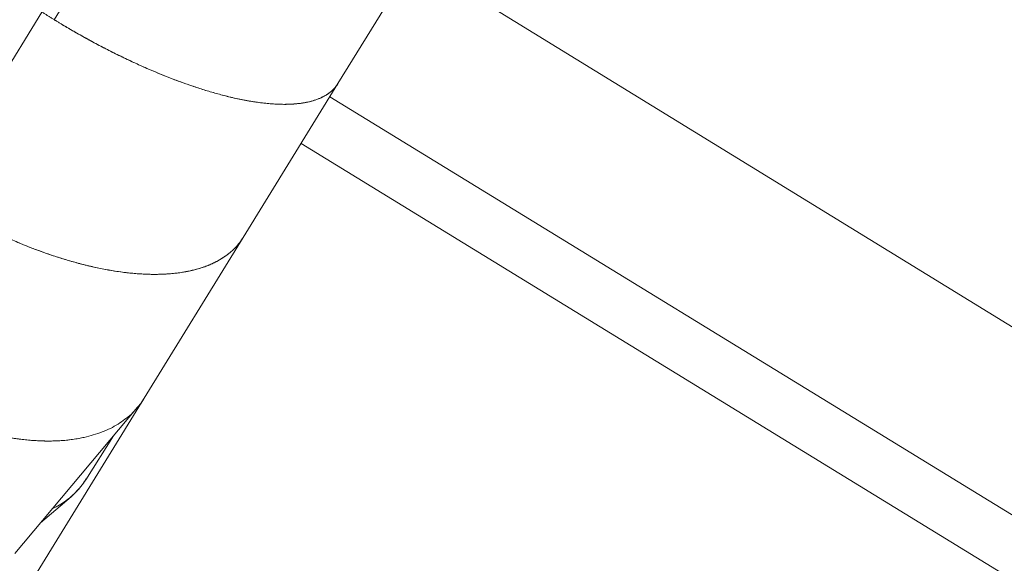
# Model space of a CAD drawing. Extents: x 5459245 to 5462690, y 5971016 to 5972523.
# Tile 54 of 198: x 5462442.923 to 5462444.285, y 5972213.196 to 5972213.949. Entities that reach past the tile are written whole.
import ezdxf

# ---------------------------------------------------------------- set-up
doc = ezdxf.new("R2010")
doc.units = 0
doc.layers.add('A_MAŁA ARCHITEKTURA', color=195, linetype='CONTINUOUS', lineweight=9)

# ---------------------------------------------------------------- blocks, each defined once
blk = doc.blocks.new('MEGA')
at = {"layer": 'A_MAŁA ARCHITEKTURA'}
for p, q in [((5462444.5612, 5972220.615), (5462444.5612, 5972216.3794)), ((5462443.9315, 5972218.243), (5462444.2293, 5972218.243)), ((5462443.9315, 5972218.243), (5462444.2293, 5972218.243)), ((5462444.2291, 5972218.223), (5462444.5438, 5972218.223)), ((5462443.571, 5972217.8821), (5462443.8325, 5972217.8435)), ((5462443.6259, 5972217.874), (5462443.6787, 5972217.8571)), ((5462443.7094, 5972217.8521), (5462443.7813, 5972217.851)), ((5462443.5192, 5972217.8423), (5462443.8478, 5972217.8423)), ((5462443.8478, 5972217.8423), (5462444.1093, 5972217.8423)), ((5462444.1093, 5972217.8423), (5462444.3597, 5972217.8423)), ((5462444.2622, 5972217.8423), (5462444.2639, 5972216.5639)), ((5462444.3397, 5972216.564), (5462444.3381, 5972217.8423)), ((5462444.3597, 5972217.8423), (5462444.6231, 5972217.8423))]:
    blk.add_line(p, q, dxfattribs=at)
for points, knots in [([(5462443.7584, 5972217.8845), (5462443.7566, 5972217.8864), (5462443.7529, 5972217.8903), (5462443.7474, 5972217.8967), (5462443.742, 5972217.9035), (5462443.7367, 5972217.9108), (5462443.7315, 5972217.9185), (5462443.7268, 5972217.9261), (5462443.7225, 5972217.9335), (5462443.7185, 5972217.9407), (5462443.7147, 5972217.9483), (5462443.7109, 5972217.9561), (5462443.7073, 5972217.9642), (5462443.7037, 5972217.9726), (5462443.6994, 5972217.9837), (5462443.6943, 5972217.998), (5462443.6902, 5972218.0113), (5462443.6875, 5972218.0206), (5462443.6862, 5972218.0255), (5462443.6849, 5972218.0305), (5462443.6836, 5972218.0356), (5462443.6824, 5972218.0408), (5462443.6807, 5972218.0483), (5462443.6785, 5972218.0583), (5462443.6761, 5972218.071), (5462443.6744, 5972218.0816), (5462443.6732, 5972218.0897), (5462443.6724, 5972218.0952), (5462443.6717, 5972218.1008), (5462443.671, 5972218.1065), (5462443.6704, 5972218.1122), (5462443.6697, 5972218.1188), (5462443.669, 5972218.1261), (5462443.6684, 5972218.1344), (5462443.6678, 5972218.143), (5462443.6673, 5972218.1516), (5462443.667, 5972218.1603), (5462443.6667, 5972218.1692), (5462443.6666, 5972218.1763), (5462443.6666, 5972218.1811), (5462443.6666, 5972218.1837), (5462443.6666, 5972218.1864), (5462443.6666, 5972218.189), (5462443.6666, 5972218.1918), (5462443.6667, 5972218.1955), (5462443.6667, 5972218.2004), (5462443.6669, 5972218.2068), (5462443.6672, 5972218.2139), (5462443.6675, 5972218.2218), (5462443.668, 5972218.2305), (5462443.6686, 5972218.2394), (5462443.6693, 5972218.2481), (5462443.67, 5972218.2556), (5462443.6707, 5972218.262), (5462443.6713, 5972218.2674), (5462443.6717, 5972218.2706), (5462443.6719, 5972218.2721)], [0, 0, 0, 0, 0.026541, 0.054056, 0.08176, 0.109655, 0.137738, 0.166012, 0.1892, 0.212602, 0.236216, 0.260045, 0.284086, 0.308342, 0.33281, 0.377919, 0.424264, 0.436608, 0.449037, 0.461551, 0.474149, 0.486833, 0.499601, 0.528811, 0.558904, 0.589881, 0.602293, 0.614841, 0.627526, 0.640347, 0.653305, 0.666399, 0.684184, 0.702487, 0.721307, 0.740645, 0.758916, 0.778397, 0.798904, 0.804444, 0.810055, 0.815735, 0.821486, 0.827308, 0.833199, 0.845432, 0.859196, 0.874491, 0.891316, 0.909673, 0.930523, 0.949012, 0.965204, 0.979099, 0.990698, 1, 1, 1, 1]), ([(5462443.9315, 5972218.243), (5462443.9315, 5972218.241), (5462443.9314, 5972218.2375), (5462443.9313, 5972218.2321), (5462443.9313, 5972218.227), (5462443.9313, 5972218.2217), (5462443.9313, 5972218.2164), (5462443.9314, 5972218.211), (5462443.9315, 5972218.2057), (5462443.9317, 5972218.1966), (5462443.9322, 5972218.1837), (5462443.9332, 5972218.1664), (5462443.9347, 5972218.1484), (5462443.9366, 5972218.1299), (5462443.939, 5972218.1116), (5462443.9417, 5972218.0942), (5462443.9447, 5972218.0777), (5462443.9479, 5972218.0622), (5462443.9514, 5972218.0469), (5462443.9553, 5972218.0319), (5462443.9589, 5972218.0191), (5462443.9623, 5972218.0083), (5462443.9653, 5972217.9992), (5462443.9684, 5972217.9903), (5462443.9717, 5972217.9815), (5462443.9751, 5972217.9729), (5462443.9789, 5972217.9639), (5462443.9831, 5972217.9545), (5462443.9878, 5972217.9447), (5462443.9927, 5972217.9353), (5462443.9978, 5972217.9261), (5462444.0031, 5972217.9174), (5462444.009, 5972217.9083), (5462444.0157, 5972217.8991), (5462444.0213, 5972217.892), (5462444.0252, 5972217.8875), (5462444.0273, 5972217.8851), (5462444.0294, 5972217.8828), (5462444.0315, 5972217.8806), (5462444.0337, 5972217.8784), (5462444.0367, 5972217.8754), (5462444.0407, 5972217.8717), (5462444.0457, 5972217.8674), (5462444.051, 5972217.8633), (5462444.0564, 5972217.8595), (5462444.0621, 5972217.8559), (5462444.0678, 5972217.8528), (5462444.0726, 5972217.8505), (5462444.0767, 5972217.8488), (5462444.0802, 5972217.8475), (5462444.0837, 5972217.8463), (5462444.0871, 5972217.8453), (5462444.0905, 5972217.8445), (5462444.0939, 5972217.8437), (5462444.0967, 5972217.8433), (5462444.0987, 5972217.843), (5462444.0996, 5972217.8429), (5462444.1006, 5972217.8428), (5462444.1016, 5972217.8427), (5462444.1026, 5972217.8426), (5462444.1036, 5972217.8425), (5462444.1056, 5972217.8424), (5462444.1075, 5972217.8423), (5462444.1091, 5972217.8424), (5462444.1093, 5972217.8424)], [0, 0, 0, 0, 0.009581, 0.017214, 0.025818, 0.03443, 0.043032, 0.051642, 0.06026, 0.068869, 0.095921, 0.122979, 0.153539, 0.18422, 0.215024, 0.24595, 0.273162, 0.300567, 0.328164, 0.355955, 0.383358, 0.40112, 0.419014, 0.437039, 0.455195, 0.473482, 0.491901, 0.51415, 0.536723, 0.55962, 0.582842, 0.606388, 0.628884, 0.658287, 0.68855, 0.69662, 0.704748, 0.712935, 0.721181, 0.729487, 0.737851, 0.755896, 0.774562, 0.79385, 0.813759, 0.83429, 0.855443, 0.874536, 0.886291, 0.898492, 0.911141, 0.923698, 0.933851, 0.94622, 0.959848, 0.963081, 0.966376, 0.969736, 0.973159, 0.976645, 0.980194, 0.983808, 0.997669, 1, 1, 1, 1]), ([(5462444.3597, 5972217.8424), (5462444.3595, 5972217.8424), (5462444.3583, 5972217.8423), (5462444.3561, 5972217.8425), (5462444.3525, 5972217.8429), (5462444.3487, 5972217.8436), (5462444.3446, 5972217.8448), (5462444.3405, 5972217.8464), (5462444.3365, 5972217.8483), (5462444.3325, 5972217.8507), (5462444.3284, 5972217.8534), (5462444.3248, 5972217.8561), (5462444.3215, 5972217.8589), (5462444.3187, 5972217.8615), (5462444.316, 5972217.8642), (5462444.3134, 5972217.8671), (5462444.3108, 5972217.87), (5462444.3083, 5972217.873), (5462444.3059, 5972217.8761), (5462444.3028, 5972217.8803), (5462444.2991, 5972217.8857), (5462444.2948, 5972217.8926), (5462444.2907, 5972217.8998), (5462444.2867, 5972217.9072), (5462444.2829, 5972217.9151), (5462444.2792, 5972217.9233), (5462444.2755, 5972217.9319), (5462444.2721, 5972217.9406), (5462444.2688, 5972217.9495), (5462444.2657, 5972217.9587), (5462444.262, 5972217.9703), (5462444.2579, 5972217.9845), (5462444.2534, 5972218.0016), (5462444.2494, 5972218.0192), (5462444.2456, 5972218.0375), (5462444.2422, 5972218.0565), (5462444.2392, 5972218.076), (5462444.2366, 5972218.0957), (5462444.2344, 5972218.1158), (5462444.2325, 5972218.1361), (5462444.2311, 5972218.1565), (5462444.2301, 5972218.1764), (5462444.2294, 5972218.1956), (5462444.2292, 5972218.2092), (5462444.2292, 5972218.2181), (5462444.2291, 5972218.2223), (5462444.2292, 5972218.2264), (5462444.2292, 5972218.2305), (5462444.2292, 5972218.2344), (5462444.2293, 5972218.2386), (5462444.2293, 5972218.2414), (5462444.2293, 5972218.243)], [0, 0, 0, 0, 0.0018311, 0.0170393, 0.0322475, 0.0520962, 0.0715614, 0.090643, 0.1101405, 0.129897, 0.1486773, 0.1688957, 0.1829878, 0.1968142, 0.2103751, 0.2236703, 0.2366998, 0.2494637, 0.261962, 0.2741947, 0.2977761, 0.3208983, 0.3435615, 0.3657657, 0.3875108, 0.4101441, 0.4318848, 0.4533544, 0.474553, 0.4954808, 0.5161376, 0.5512894, 0.5859682, 0.6201746, 0.6546056, 0.6893908, 0.7238768, 0.758064, 0.7921211, 0.8260324, 0.8597983, 0.8935462, 0.9233528, 0.9531591, 0.9598507, 0.9665414, 0.9732072, 0.9798929, 0.9862582, 0.99244, 1, 1, 1, 1]), ([(5462443.6676, 5972218.223), (5462443.6674, 5972218.2195), (5462443.6671, 5972218.2127), (5462443.6668, 5972218.2029), (5462443.6666, 5972218.194), (5462443.6666, 5972218.185), (5462443.6666, 5972218.1759), (5462443.6668, 5972218.1665), (5462443.6671, 5972218.1577), (5462443.6675, 5972218.1486), (5462443.6682, 5972218.1363), (5462443.6694, 5972218.1209), (5462443.6709, 5972218.1074), (5462443.672, 5972218.0986), (5462443.6726, 5972218.0942), (5462443.6732, 5972218.0899), (5462443.6738, 5972218.0857), (5462443.6744, 5972218.0816), (5462443.6756, 5972218.0743), (5462443.6774, 5972218.0642), (5462443.68, 5972218.0513), (5462443.6828, 5972218.0389), (5462443.6857, 5972218.0271), (5462443.6889, 5972218.0154), (5462443.6924, 5972218.0042), (5462443.696, 5972217.9932), (5462443.6997, 5972217.9828), (5462443.7037, 5972217.9728), (5462443.7077, 5972217.9632), (5462443.7129, 5972217.9518), (5462443.7193, 5972217.939), (5462443.7272, 5972217.9251), (5462443.7355, 5972217.9124), (5462443.7442, 5972217.9005), (5462443.7533, 5972217.8896), (5462443.7628, 5972217.8799), (5462443.7726, 5972217.8712), (5462443.7827, 5972217.8635), (5462443.7931, 5972217.857), (5462443.8037, 5972217.8517), (5462443.8145, 5972217.8476), (5462443.8227, 5972217.8451), (5462443.8273, 5972217.8444), (5462443.8282, 5972217.8443)], [0, 0, 0, 0, 0.019049, 0.036545, 0.052488, 0.066942, 0.084742, 0.10152, 0.117601, 0.132984, 0.150706, 0.185156, 0.218082, 0.226454, 0.234722, 0.242884, 0.250943, 0.258896, 0.266745, 0.292773, 0.318281, 0.343269, 0.367739, 0.391688, 0.416641, 0.440621, 0.464296, 0.487665, 0.510729, 0.533488, 0.57227, 0.610508, 0.648205, 0.686162, 0.724527, 0.762543, 0.800211, 0.838534, 0.876681, 0.914653, 0.95265, 0.990778, 1, 1, 1, 1]), ([(5462444.109, 5972217.8424), (5462444.1078, 5972217.8424), (5462444.1053, 5972217.8424), (5462444.1018, 5972217.8427), (5462444.0986, 5972217.843), (5462444.0957, 5972217.8434), (5462444.0931, 5972217.8439), (5462444.0902, 5972217.8445), (5462444.0867, 5972217.8454), (5462444.0828, 5972217.8466), (5462444.0787, 5972217.848), (5462444.0745, 5972217.8497), (5462444.0697, 5972217.8519), (5462444.0642, 5972217.8547), (5462444.0586, 5972217.8581), (5462444.0542, 5972217.861), (5462444.051, 5972217.8633), (5462444.049, 5972217.8649), (5462444.047, 5972217.8664), (5462444.045, 5972217.868), (5462444.0431, 5972217.8696), (5462444.0398, 5972217.8726), (5462444.035, 5972217.877), (5462444.029, 5972217.8832), (5462444.0232, 5972217.8898), (5462444.0176, 5972217.8966), (5462444.0122, 5972217.9039), (5462444.0072, 5972217.9111), (5462444.0026, 5972217.9182), (5462443.9985, 5972217.925), (5462443.9946, 5972217.9319), (5462443.9907, 5972217.939), (5462443.987, 5972217.9463), (5462443.9822, 5972217.9563), (5462443.9765, 5972217.9693), (5462443.97, 5972217.9857), (5462443.964, 5972218.0027), (5462443.9585, 5972218.0204), (5462443.9534, 5972218.0389), (5462443.9488, 5972218.0578), (5462443.9448, 5972218.0771), (5462443.9413, 5972218.0968), (5462443.9383, 5972218.1168), (5462443.9358, 5972218.137), (5462443.9339, 5972218.1567), (5462443.9326, 5972218.1757), (5462443.932, 5972218.1892), (5462443.9317, 5972218.1977), (5462443.9316, 5972218.2013), (5462443.9315, 5972218.205), (5462443.9314, 5972218.2086), (5462443.9314, 5972218.2121), (5462443.9313, 5972218.2155), (5462443.9313, 5972218.2191), (5462443.9313, 5972218.2216), (5462443.9313, 5972218.223)], [0, 0, 0, 0, 0.013178, 0.026118, 0.037719, 0.047982, 0.056906, 0.066657, 0.078699, 0.094533, 0.109529, 0.123687, 0.140488, 0.162368, 0.183518, 0.203938, 0.211761, 0.219471, 0.227068, 0.234553, 0.241926, 0.249186, 0.273712, 0.297703, 0.321158, 0.344077, 0.366461, 0.389872, 0.408678, 0.427268, 0.445641, 0.463799, 0.481741, 0.499467, 0.535911, 0.5718, 0.607137, 0.642744, 0.678767, 0.714428, 0.749728, 0.785019, 0.820112, 0.855008, 0.889895, 0.92073, 0.951562, 0.957618, 0.963668, 0.969728, 0.97583, 0.981861, 0.987137, 0.992926, 1, 1, 1, 1]), ([(5462444.2291, 5972218.223), (5462444.2292, 5972218.2214), (5462444.2292, 5972218.2184), (5462444.2292, 5972218.214), (5462444.2292, 5972218.2099), (5462444.2293, 5972218.2055), (5462444.2294, 5972218.2012), (5462444.2296, 5972218.1914), (5462444.2301, 5972218.177), (5462444.231, 5972218.158), (5462444.2322, 5972218.1406), (5462444.2336, 5972218.124), (5462444.2352, 5972218.1083), (5462444.237, 5972218.0926), (5462444.2391, 5972218.0772), (5462444.2414, 5972218.062), (5462444.2439, 5972218.0471), (5462444.2467, 5972218.0323), (5462444.2496, 5972218.018), (5462444.2525, 5972218.0057), (5462444.255, 5972217.9954), (5462444.2573, 5972217.9867), (5462444.2597, 5972217.9783), (5462444.2622, 5972217.9699), (5462444.2647, 5972217.9617), (5462444.2676, 5972217.9531), (5462444.2708, 5972217.9442), (5462444.2743, 5972217.9351), (5462444.2779, 5972217.9262), (5462444.2817, 5972217.9175), (5462444.2857, 5972217.9094), (5462444.29, 5972217.9009), (5462444.2949, 5972217.8924), (5462444.299, 5972217.8858), (5462444.3019, 5972217.8816), (5462444.3035, 5972217.8795), (5462444.305, 5972217.8773), (5462444.3066, 5972217.8753), (5462444.3082, 5972217.8732), (5462444.3102, 5972217.8707), (5462444.3128, 5972217.8677), (5462444.316, 5972217.8643), (5462444.3192, 5972217.861), (5462444.3227, 5972217.8579), (5462444.3262, 5972217.855), (5462444.3299, 5972217.8523), (5462444.3335, 5972217.85), (5462444.3365, 5972217.8483), (5462444.339, 5972217.8471), (5462444.3411, 5972217.8462), (5462444.3432, 5972217.8454), (5462444.3454, 5972217.8446), (5462444.3473, 5972217.8441), (5462444.3492, 5972217.8436), (5462444.3513, 5972217.8431), (5462444.3538, 5972217.8427), (5462444.3566, 5972217.8424), (5462444.3586, 5972217.8423), (5462444.3597, 5972217.8423), (5462444.3597, 5972217.8423)], [0, 0, 0, 0, 0.008314, 0.014872, 0.021942, 0.029264, 0.036578, 0.043889, 0.078373, 0.109169, 0.139854, 0.167201, 0.19467, 0.222262, 0.249976, 0.277588, 0.305421, 0.333478, 0.361757, 0.389603, 0.40763, 0.425803, 0.444122, 0.462587, 0.481197, 0.499954, 0.522524, 0.545442, 0.568711, 0.59233, 0.616298, 0.639131, 0.668954, 0.699711, 0.707921, 0.716195, 0.724533, 0.732936, 0.741402, 0.749932, 0.765805, 0.782207, 0.799139, 0.8166, 0.83459, 0.85311, 0.872159, 0.888666, 0.898529, 0.908765, 0.919372, 0.930351, 0.940057, 0.947888, 0.958558, 0.970786, 0.984573, 0.999917, 1, 1, 1, 1]), ([(5462443.7107, 5972217.8522), (5462443.7074, 5972217.8522), (5462443.7003, 5972217.8524), (5462443.6896, 5972217.8541), (5462443.6786, 5972217.8569), (5462443.6679, 5972217.861), (5462443.6588, 5972217.8654), (5462443.6535, 5972217.8689), (5462443.6515, 5972217.8702)], [0, 0, 0, 0, 0.1587213, 0.3424499, 0.5261443, 0.7091566, 0.8926351, 1, 1, 1, 1]), ([(5462443.6515, 5972217.8702), (5462443.6527, 5972217.8694), (5462443.6572, 5972217.8663), (5462443.6654, 5972217.8622), (5462443.676, 5972217.8578), (5462443.687, 5972217.8547), (5462443.6981, 5972217.8526), (5462443.7056, 5972217.8523), (5462443.7094, 5972217.8521)], [0, 0, 0, 0, 0.065438, 0.252371, 0.439366, 0.626939, 0.814437, 1, 1, 1, 1]), ([(5462443.8465, 5972217.8424), (5462443.846, 5972217.8424), (5462443.8421, 5972217.8423), (5462443.836, 5972217.8429), (5462443.8304, 5972217.8439), (5462443.8282, 5972217.8443)], [0, 0, 0, 0, 0.078496, 0.631842, 1, 1, 1, 1]), ([(5462443.8358, 5972217.8431), (5462443.8361, 5972217.843), (5462443.84, 5972217.8424), (5462443.844, 5972217.8422), (5462443.8478, 5972217.8423), (5462443.8478, 5972217.8423)], [0, 0, 0, 0, 0.06732, 0.99915, 1, 1, 1, 1])]:
    blk.add_open_spline(points, degree=3, knots=knots, dxfattribs=at)

msp = doc.modelspace()

# ---------------------------------------------------------------- block references
at = {"layer": 'A_MAŁA ARCHITEKTURA', "color": 6, "rotation": 58.39971502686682}
msp.add_blockref('MEGA', (7686859.5945, -1809666.1669), dxfattribs=at)

doc.saveas('drawing.dxf')
